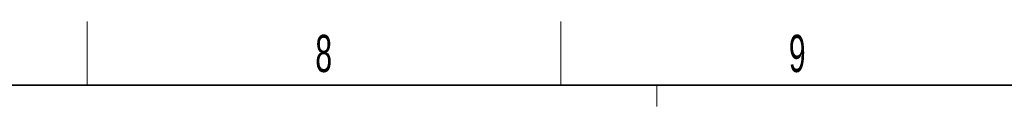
# Model space of a CAD drawing. Header units: millimetres. Extents: x 16 to 581, y 2 to 418.
# Tile 6 of 7: x 342 to 435, y 406 to 414. Entities that reach past the tile are written whole.
import ezdxf

# ---------------------------------------------------------------- set-up
doc = ezdxf.new("R2010")
doc.units = ezdxf.units.MM
doc.styles.add('SLDTEXTSTYLE0', font='TXT', dxfattribs={"width": 0.605})

msp = doc.modelspace()

# ---------------------------------------------------------------- linework, layer by layer
at = {"color": 7, "linetype": 'Continuous', "lineweight": 18}
for p, q in [((348.5, 408), (348.5, 414)), ((393, 408), (393, 414)), ((402.028, 406), (402.028, 408))]:
    msp.add_line(p, q, dxfattribs=at)
at = {"color": 7, "linetype": 'Continuous', "lineweight": 35}
msp.add_line((37, 408), (571, 408), dxfattribs=at)

# ---------------------------------------------------------------- texts
at = {"color": 7, "linetype": 'Continuous', "lineweight": 0, "char_height": 3.5, "attachment_point": 2, "style": 'SLDTEXTSTYLE0'}
for s, insert in [('8', (370.728, 412.743)), ('9', (415.228, 412.743))]:
    msp.add_mtext(s, dxfattribs=dict(at, insert=insert))

doc.saveas('drawing.dxf')
